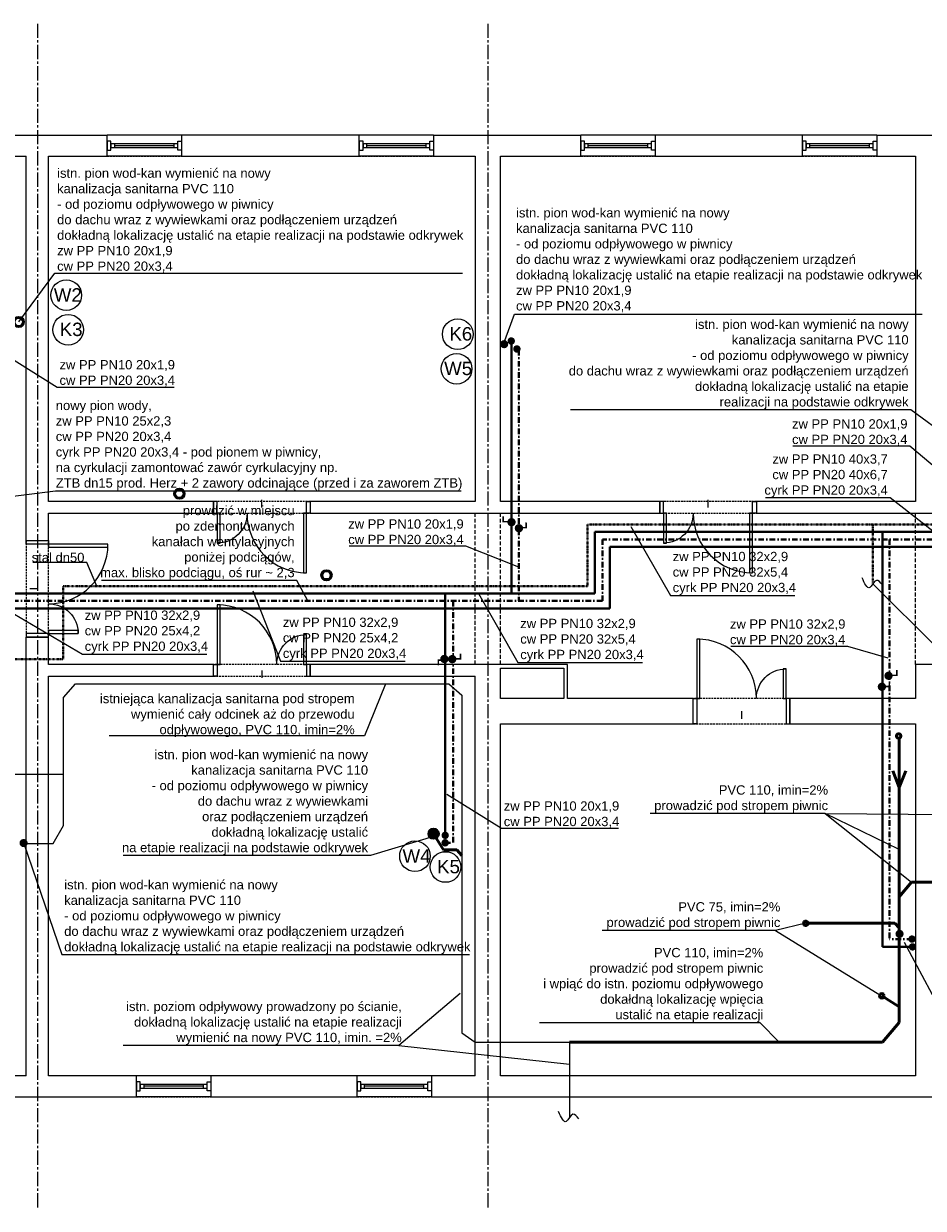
# Model space of a CAD drawing. Header units: millimetres. Extents: x -291747 to 77132, y 46721 to 203932.
# Tile 100 of 110: x 68027 to 69237, y 100539 to 102131. Entities that reach past the tile are written whole.
import ezdxf
from ezdxf.lldxf.tags import DXFTag

# ---------------------------------------------------------------- set-up
doc = ezdxf.new("R2010")
doc.units = ezdxf.units.MM
doc.header["$MEASUREMENT"] = 0
for name, pattern in [('DASHDOT', [1, 0.5, -0.25, 0, -0.25]), ('DIVIDE', [1.25, 0.5, -0.25, 0, -0.25, 0, -0.25]), ('xreff_LSN_szatnie_PW_rzuty_14$0$CENTER2', [28.575, 19.05, -3.175, 3.175, -3.175]), ('xreff_LSN_szatnie_PW_rzuty_14$0$DASHED', [19.05, 12.7, -6.35])]:
    doc.linetypes.add(name, pattern=pattern)
doc.layers.get('0').update_dxf_attribs({"lineweight": 9})
for name, color, linetype, lineweight in [('FL-xref', 250, 'Continuous', 9), ('FL_Ciepła_woda-do odbiorników', 1, 'DASHDOT', 40), ('FL_cyrk nowa', 6, 'CYRK', 40), ('FL_ks_nad posadzka', 12, 'Continuous', 50), ('FL_ks_pod stropem', 190, 'Continuous', 50), ('FL_opisy_kanaliza', 1, 'Continuous', 25), ('FL_opisy_woda', 7, 'Continuous', 25), ('FL_ppoż', 4, 'DIVIDE', 40), ('FL_Zimna_woda-do odbiorników', 5, 'SOLID', 40), ('Kanalizacja', 24, 'Continuous', 35), ('xreff_LSN_szatnie_PW_rzuty_14$0$A drzwi płytowe', 252, 'Continuous', 9), ('xreff_LSN_szatnie_PW_rzuty_14$0$A widok wyżej', 252, 'xreff_LSN_szatnie_PW_rzuty_14$0$DASHED', 9), ('xreff_LSN_szatnie_PW_rzuty_14$0$A-Glaz', 8, 'Continuous', 9), ('xreff_LSN_szatnie_PW_rzuty_14$0$A-Wall', 252, 'Continuous', 9), ('xreff_LSN_szatnie_PW_rzuty_14$0$S-Grid-Iden', 8, 'xreff_LSN_szatnie_PW_rzuty_14$0$CENTER2', 9)]:
    doc.layers.add(name, color=color, linetype=linetype, lineweight=lineweight)
doc.styles.add('$RECOVER_150828101252-21', font='txt')
doc.styles.get("Standard").update_dxf_attribs({"font": 'arial.ttf'})
doc.linetypes.add('CYRK', pattern='A,15,-4.6,["S",$RECOVER_150828101252-21,S=2.5,R=90,X=-0.8,Y=-1.3],-1', length=20.6)
tags = doc.linetypes.add('SOLID', pattern=[10, 10, 0]).pattern_tags.tags
tags[6:7] = [DXFTag(74, 4), DXFTag(75, 0), DXFTag(340, '0'), DXFTag(46, 0.0), DXFTag(50, 0.0), DXFTag(44, 0.0), DXFTag(45, 0.0)]
tags[4:5] = [DXFTag(74, 4), DXFTag(75, 0), DXFTag(340, '0'), DXFTag(46, 0.0), DXFTag(50, 0.0), DXFTag(44, 0.0), DXFTag(45, 0.0)]
doc.dimstyles.get("Standard").update_dxf_attribs({"dimtxt": 0.18, "dimasz": 0.18, "dimexe": 0.18, "dimexo": 0.0625, "dimgap": 0.09, "dimtad": 0, "dimtih": 1, "dimtoh": 1, "dimdec": 4, "dimzin": 0, "dimdsep": 46, "dimtxsty": 'Standard', "dimcen": 0.09, "dimadec": 0, "dimazin": 0, "dimtfac": 1, "dimtdec": 4, "dimtofl": 0, "dimtmove": 0, "dimatfit": 3, "dimfxl": 1, "dimtolj": 1, "dimtzin": 0, "dimarcsym": 0})

# ---------------------------------------------------------------- blocks, each defined once
blk = doc.blocks.new('xreff_LSN_szatnie_PW_rzuty_14$0$środek')
blk.add_line((0, 0), (0, -10))
blk = doc.blocks.new('xreff_LSN_szatnie_PW_rzuty_14')
at = {"layer": 'xreff_LSN_szatnie_PW_rzuty_14$0$A drzwi płytowe', "linetype": 'Continuous', "lineweight": 9, "ltscale": 0.2}
for points in [[(68287.7, 101489.2), (68282.7, 101489.2), (68282.7, 101473.2), (68287.7, 101473.2)], [(68407.7, 101489.2), (68412.7, 101489.2), (68412.7, 101473.2), (68407.7, 101473.2)], [(68887.7, 101489.2), (68882.7, 101489.2), (68882.7, 101473.2), (68887.7, 101473.2)], [(69007.7, 101489.2), (69012.7, 101489.2), (69012.7, 101473.2), (69007.7, 101473.2)], [(68030.7, 101431.7), (68030.7, 101436.7), (68060.7, 101436.7), (68060.7, 101431.7)], [(68030.7, 101311.7), (68030.7, 101306.7), (68060.7, 101306.7), (68060.7, 101311.7)], [(68287.7, 101254.2), (68282.7, 101254.2), (68282.7, 101270.2), (68287.7, 101270.2)], [(68407.7, 101254.2), (68412.7, 101254.2), (68412.7, 101270.2), (68407.7, 101270.2)], [(68932.7, 101190.2), (68927.7, 101190.2), (68927.7, 101224.2), (68932.7, 101224.2)], [(69052.7, 101190.2), (69057.7, 101190.2), (69057.7, 101224.2), (69052.7, 101224.2)]]:
    blk.add_lwpolyline(points, close=True, dxfattribs=at)
at = {"layer": 'xreff_LSN_szatnie_PW_rzuty_14$0$A drzwi płytowe', "linetype": 'Continuous', "lineweight": 9}
for points in [[(68287.7, 101433.2), (68291.7, 101433.2), (68291.7, 101473.2), (68287.7, 101473.2)], [(68407.7, 101473.2), (68403.7, 101473.2), (68403.7, 101393.2), (68407.7, 101393.2)], [(68887.7, 101433.2), (68891.7, 101433.2), (68891.7, 101473.2), (68887.7, 101473.2)], [(69007.7, 101473.2), (69003.7, 101473.2), (69003.7, 101393.2), (69007.7, 101393.2)], [(68060.7, 101431.7), (68060.7, 101427.7), (68140.7, 101427.7), (68140.7, 101431.7)], [(68287.7, 101270.2), (68291.7, 101270.2), (68291.7, 101350.2), (68287.7, 101350.2)], [(68100.7, 101311.7), (68100.7, 101315.7), (68060.7, 101315.7), (68060.7, 101311.7)], [(68407.7, 101310.2), (68403.7, 101310.2), (68403.7, 101270.2), (68407.7, 101270.2)], [(68932.7, 101224.2), (68936.7, 101224.2), (68936.7, 101304.2), (68932.7, 101304.2)], [(69052.7, 101264.2), (69048.7, 101264.2), (69048.7, 101224.2), (69052.7, 101224.2)]]:
    blk.add_lwpolyline(points, close=True, dxfattribs=at)
at = {"layer": 'xreff_LSN_szatnie_PW_rzuty_14$0$A drzwi płytowe', "linetype": 'Continuous', "lineweight": 9, "ltscale": 0.2, "extrusion": (0, 0, -1)}
for centre, start, end in [((-68287.7, 101473.2), 180, 270), ((-68887.7, 101473.2), 180, 270), ((-68060.7, 101311.7), 90, 180), ((-68407.7, 101270.2), 0, 90), ((-69052.7, 101224.2), 0, 90)]:
    blk.add_arc(centre, 40, start, end, dxfattribs=at)
at = {"layer": 'xreff_LSN_szatnie_PW_rzuty_14$0$A drzwi płytowe', "linetype": 'Continuous', "lineweight": 9, "ltscale": 0.2}
for centre, start, end in [((68407.7, 101473.2), 180, 270), ((69007.7, 101473.2), 180, 270), ((68060.7, 101431.7), 270, 0), ((68287.7, 101270.2), 0, 90), ((68932.7, 101224.2), 0, 90)]:
    blk.add_arc(centre, 80, start, end, dxfattribs=at)
at = {"layer": 'xreff_LSN_szatnie_PW_rzuty_14$0$A widok wyżej', "linetype": 'xreff_LSN_szatnie_PW_rzuty_14$0$DASHED', "lineweight": 9, "ltscale": 0.2}
for p, q in [((68239.7, 101981.2), (68139.7, 101981.2)), ((68578.7, 101981.2), (68478.7, 101981.2)), ((68876.7, 101981.2), (68776.7, 101981.2)), ((69174.7, 101981.2), (69074.7, 101981.2)), ((68139.7, 101953.2), (68239.7, 101953.2)), ((68478.7, 101953.2), (68578.7, 101953.2)), ((68776.7, 101953.2), (68876.7, 101953.2)), ((69074.7, 101953.2), (69174.7, 101953.2)), ((68412.7, 101489.2), (68282.7, 101489.2)), ((69012.7, 101489.2), (68882.7, 101489.2)), ((68282.7, 101473.2), (68412.7, 101473.2)), ((68882.7, 101473.2), (69012.7, 101473.2)), ((68030.7, 101436.7), (68030.7, 101306.7)), ((68060.7, 101306.7), (68060.7, 101436.7)), ((68412.7, 101270.2), (68282.7, 101270.2)), ((68282.7, 101254.2), (68412.7, 101254.2)), ((69057.7, 101224.2), (68927.7, 101224.2)), ((68927.7, 101190.2), (69057.7, 101190.2)), ((68279.2, 100717.2), (68179.2, 100717.2)), ((68575.7, 100717.2), (68475.7, 100717.2)), ((68179.2, 100689.2), (68279.2, 100689.2)), ((68475.7, 100689.2), (68575.7, 100689.2))]:
    blk.add_line(p, q, dxfattribs=at)
at = {"layer": 'xreff_LSN_szatnie_PW_rzuty_14$0$A widok wyżej', "ltscale": 0.4}
for points in [[(68634.7, 101270.2), (68634.7, 101473.2)], [(68668.7, 101270.2), (68668.7, 101473.2)], [(69226.7, 101270.2), (69226.7, 101473.2)]]:
    blk.add_lwpolyline(points, dxfattribs=at)
at = {"layer": 'xreff_LSN_szatnie_PW_rzuty_14$0$A-Glaz', "linetype": 'Continuous', "lineweight": 9}
for p, q in [((68239.7, 101981.2), (68139.7, 101981.2)), ((68149.7, 101964.7), (68149.7, 101969.7)), ((68229.7, 101964.7), (68229.7, 101969.7)), ((68578.7, 101981.2), (68478.7, 101981.2)), ((68488.7, 101964.7), (68488.7, 101969.7)), ((68568.7, 101964.7), (68568.7, 101969.7)), ((68876.7, 101981.2), (68776.7, 101981.2)), ((68786.7, 101964.7), (68786.7, 101969.7)), ((68866.7, 101964.7), (68866.7, 101969.7)), ((69174.7, 101981.2), (69074.7, 101981.2)), ((69084.7, 101964.7), (69084.7, 101969.7)), ((69164.7, 101964.7), (69164.7, 101969.7)), ((68239.7, 101953.2), (68139.7, 101953.2)), ((68229.7, 101967.2), (68149.7, 101967.2)), ((68578.7, 101953.2), (68478.7, 101953.2)), ((68568.7, 101967.2), (68488.7, 101967.2)), ((68876.7, 101953.2), (68776.7, 101953.2)), ((68866.7, 101967.2), (68786.7, 101967.2)), ((69174.7, 101953.2), (69074.7, 101953.2)), ((69164.7, 101967.2), (69084.7, 101967.2)), ((68279.2, 100717.2), (68179.2, 100717.2)), ((68575.7, 100717.2), (68475.7, 100717.2)), ((68189.2, 100700.7), (68189.2, 100705.7)), ((68269.2, 100703.2), (68189.2, 100703.2)), ((68269.2, 100700.7), (68269.2, 100705.7)), ((68485.7, 100700.7), (68485.7, 100705.7)), ((68565.7, 100703.2), (68485.7, 100703.2)), ((68565.7, 100700.7), (68565.7, 100705.7)), ((68279.2, 100689.2), (68179.2, 100689.2)), ((68575.7, 100689.2), (68475.7, 100689.2))]:
    blk.add_line(p, q, dxfattribs=at)
for points in [[(68144.7, 101973.2), (68139.7, 101973.2), (68139.7, 101961.2), (68144.7, 101961.2)], [(68234.7, 101964.7), (68234.7, 101969.7), (68144.7, 101969.7), (68144.7, 101964.7)], [(68234.7, 101973.2), (68239.7, 101973.2), (68239.7, 101961.2), (68234.7, 101961.2)], [(68483.7, 101973.2), (68478.7, 101973.2), (68478.7, 101961.2), (68483.7, 101961.2)], [(68573.7, 101964.7), (68573.7, 101969.7), (68483.7, 101969.7), (68483.7, 101964.7)], [(68573.7, 101973.2), (68578.7, 101973.2), (68578.7, 101961.2), (68573.7, 101961.2)], [(68781.7, 101973.2), (68776.7, 101973.2), (68776.7, 101961.2), (68781.7, 101961.2)], [(68871.7, 101964.7), (68871.7, 101969.7), (68781.7, 101969.7), (68781.7, 101964.7)], [(68871.7, 101973.2), (68876.7, 101973.2), (68876.7, 101961.2), (68871.7, 101961.2)], [(69079.7, 101973.2), (69074.7, 101973.2), (69074.7, 101961.2), (69079.7, 101961.2)], [(69169.7, 101964.7), (69169.7, 101969.7), (69079.7, 101969.7), (69079.7, 101964.7)], [(69169.7, 101973.2), (69174.7, 101973.2), (69174.7, 101961.2), (69169.7, 101961.2)], [(68184.2, 100709.2), (68179.2, 100709.2), (68179.2, 100697.2), (68184.2, 100697.2)], [(68274.2, 100700.7), (68274.2, 100705.7), (68184.2, 100705.7), (68184.2, 100700.7)], [(68274.2, 100709.2), (68279.2, 100709.2), (68279.2, 100697.2), (68274.2, 100697.2)], [(68480.7, 100709.2), (68475.7, 100709.2), (68475.7, 100697.2), (68480.7, 100697.2)], [(68570.7, 100700.7), (68570.7, 100705.7), (68480.7, 100705.7), (68480.7, 100700.7)], [(68570.7, 100709.2), (68575.7, 100709.2), (68575.7, 100697.2), (68570.7, 100697.2)]]:
    blk.add_lwpolyline(points, close=True, dxfattribs=at)
at = {"layer": 'xreff_LSN_szatnie_PW_rzuty_14$0$A-Wall', "linetype": 'Continuous', "lineweight": 25}
for p, q in [((67933.7, 101981.2), (68139.7, 101981.2)), ((68139.7, 101953.2), (68139.7, 101981.2)), ((68478.7, 101981.2), (68239.7, 101981.2)), ((68239.7, 101981.2), (68239.7, 101953.2)), ((68478.7, 101953.2), (68478.7, 101981.2)), ((68578.7, 101981.2), (68776.7, 101981.2)), ((68578.7, 101981.2), (68578.7, 101953.2)), ((68776.7, 101953.2), (68776.7, 101981.2)), ((69074.7, 101981.2), (68876.7, 101981.2)), ((68876.7, 101981.2), (68876.7, 101953.2)), ((69074.7, 101953.2), (69074.7, 101981.2)), ((69174.7, 101981.2), (69355.7, 101981.2)), ((69174.7, 101981.2), (69174.7, 101953.2)), ((67933.7, 101953.2), (68030.7, 101953.2)), ((68030.7, 101436.7), (68030.7, 101953.2)), ((68060.7, 101953.2), (68139.7, 101953.2)), ((68060.7, 101489.2), (68060.7, 101953.2)), ((68239.7, 101953.2), (68478.7, 101953.2)), ((68578.7, 101953.2), (68634.7, 101953.2)), ((68634.7, 101953.2), (68634.7, 101489.2)), ((68668.7, 101953.2), (68776.7, 101953.2)), ((68668.7, 101489.2), (68668.7, 101953.2)), ((68876.7, 101953.2), (69074.7, 101953.2)), ((69174.7, 101953.2), (69226.7, 101953.2)), ((69226.7, 101953.2), (69226.7, 101489.2)), ((68282.7, 101489.2), (68060.7, 101489.2)), ((68282.7, 101473.2), (68282.7, 101489.2)), ((68634.7, 101489.2), (68412.7, 101489.2)), ((68412.7, 101489.2), (68412.7, 101473.2)), ((68882.7, 101489.2), (68668.7, 101489.2)), ((68882.7, 101473.2), (68882.7, 101489.2)), ((69226.7, 101489.2), (69012.7, 101489.2)), ((69012.7, 101489.2), (69012.7, 101473.2)), ((68060.7, 101473.2), (68282.7, 101473.2)), ((68060.7, 101436.7), (68060.7, 101473.2)), ((68412.7, 101473.2), (68882.7, 101473.2)), ((69012.7, 101473.2), (69503.2, 101473.2)), ((68030.7, 101436.7), (68060.7, 101436.7)), ((68060.7, 101306.7), (68030.7, 101306.7)), ((68030.7, 100717.2), (68030.7, 101306.7)), ((68060.7, 101270.2), (68060.7, 101306.7)), ((68282.7, 101270.2), (68060.7, 101270.2)), ((68282.7, 101254.2), (68282.7, 101270.2)), ((68668.7, 101270.2), (68412.7, 101270.2)), ((68412.7, 101270.2), (68412.7, 101254.2)), ((68758.7, 101270.2), (68668.7, 101270.2)), ((68758.7, 101224.2), (68758.7, 101270.2)), ((69226.7, 101270.2), (69226.7, 101224.2)), ((69503.2, 101270.2), (69226.7, 101270.2)), ((68060.7, 100717.2), (68060.7, 101254.2)), ((68060.7, 101254.2), (68282.7, 101254.2)), ((68412.7, 101254.2), (68634.7, 101254.2)), ((68634.7, 100717.2), (68634.7, 101254.2)), ((68668.7, 101224.2), (68668.7, 101265.2)), ((68668.7, 101265.2), (68753.7, 101265.2)), ((68753.7, 101265.2), (68753.7, 101224.2)), ((68753.7, 101224.2), (68668.7, 101224.2)), ((68927.7, 101224.2), (68758.7, 101224.2)), ((68927.7, 101190.2), (68927.7, 101224.2)), ((69057.7, 101224.2), (69057.7, 101190.2)), ((69226.7, 101224.2), (69057.7, 101224.2)), ((68668.7, 100717.2), (68668.7, 101190.2)), ((68668.7, 101190.2), (68927.7, 101190.2)), ((69057.7, 101190.2), (69226.7, 101190.2)), ((69226.7, 101190.2), (69226.7, 100717.2)), ((68030.7, 100717.2), (67978.7, 100717.2)), ((68179.2, 100717.2), (68060.7, 100717.2)), ((68179.2, 100689.2), (68179.2, 100717.2)), ((68279.2, 100717.2), (68279.2, 100689.2)), ((68475.7, 100717.2), (68279.2, 100717.2)), ((68475.7, 100689.2), (68475.7, 100717.2)), ((68575.7, 100717.2), (68575.7, 100689.2)), ((68634.7, 100717.2), (68575.7, 100717.2)), ((69226.7, 100717.2), (68668.7, 100717.2)), ((67978.7, 100689.2), (68179.2, 100689.2)), ((68279.2, 100689.2), (68475.7, 100689.2)), ((68575.7, 100689.2), (69226.7, 100689.2)), ((69226.7, 100689.2), (69344.7, 100689.2))]:
    blk.add_line(p, q, dxfattribs=at)
at = {"layer": 'xreff_LSN_szatnie_PW_rzuty_14$0$S-Grid-Iden'}
for points in [[(68045.7, 102131.2), (68045.7, 100539.2)], [(68651.7, 102131.2), (68651.7, 100539.2)]]:
    blk.add_lwpolyline(points, dxfattribs=at)
at = {"layer": 'xreff_LSN_szatnie_PW_rzuty_14$0$A drzwi płytowe', "linetype": 'Continuous', "lineweight": 9, "ltscale": 0.2}
for p, rotation in [((68347.7, 101481.2), 180), ((68947.7, 101481.2), 180), ((68045.7, 101371.7), 270)]:
    blk.add_blockref('xreff_LSN_szatnie_PW_rzuty_14$0$środek', p, dxfattribs=dict(at, rotation=rotation))
for p in [(68347.7, 101262.2), (68992.7, 101207.2)]:
    blk.add_blockref('xreff_LSN_szatnie_PW_rzuty_14$0$środek', p, dxfattribs=at)
blk = doc.blocks.new('pion ks')
at = {"layer": 'Kanalizacja'}
for radius in [70, 55]:
    blk.add_circle((44913, -92263), radius, dxfattribs=at)
blk = doc.blocks.new('A$C69789441')
at = {"layer": 'Kanalizacja'}
for p in [(-39323, 102395), (-37163, 100087), (-35184, 98991), (-33744, 95517)]:
    blk.add_blockref('pion ks', p, dxfattribs=at)

msp = doc.modelspace()

# ---------------------------------------------------------------- block references
at = {"layer": 'FL-xref'}
msp.add_blockref('xreff_LSN_szatnie_PW_rzuty_14', (0, 0), dxfattribs=at)

# ---------------------------------------------------------------- next in the draw order: hatches: boundary and pattern name
at = {"layer": 'FL_Ciepła_woda-do odbiorników', "ltscale": 15}
for points in [[(68691.1, 101699.1, 1), (68690.3, 101689.1, 1)], [(68693.4, 101447.5, -1), (68693.4, 101458.8, -1)], [(68603.7, 101271.6, -1), (68603.7, 101282.9, -1)], [(69190.5, 101249.3, -1), (69190.5, 101260.5, -1)], [(68593.8, 101025.4, 1), (68594.6, 101035.4, 1)], [(69222.5, 100906, 1), (69221.7, 100896, 1)]]:
    msp.add_hatch(color=256, dxfattribs=at).paths.add_polyline_path(points)
at = {"layer": 'FL_ks_nad posadzka'}
for points in [[(68673.5, 101706, 1), (68673.5, 101695, 1)], [(68579.6, 101049, 1), (68579.6, 101038, 1)], [(68027.2, 101035.6, 1), (68027.2, 101024.6, 1)], [(69205.3, 100913.5, 1), (69205.3, 100902.5, 1)]]:
    msp.add_hatch(color=256, dxfattribs=at).paths.add_polyline_path(points)
at = {"layer": 'FL_Zimna_woda-do odbiorników'}
for points in [[(68683.4, 101709.8, 1), (68682.7, 101699.8, 1)], [(68683.4, 101455.7, 1), (68683.4, 101467, 1)], [(68587.5, 101277.5, -1), (68598.8, 101277.5, -1)], [(69175.9, 101240.1, -1), (69187.2, 101240.1, -1)], [(68593.8, 101035.5, 1), (68594.6, 101045.4, 1)], [(69223.1, 100895.5, 1), (69222.3, 100885.6, 1)]]:
    msp.add_hatch(color=256, dxfattribs=at).paths.add_polyline_path(points)

# ---------------------------------------------------------------- next in the draw order: linework, layer by layer
at = {"layer": 'FL_Ciepła_woda-do odbiorników', "ltscale": 15}
for p, q in [((68693.4, 101693), (68693.4, 101355.4)), ((68805.6, 101438.2), (68805.6, 101355.4)), ((69415.5, 101438.2), (68805.6, 101438.2)), ((69191.8, 101438.2), (69191.8, 100901)), ((68805.6, 101355.4), (67952.4, 101355.4)), ((68605, 101355.4), (68605, 101030.5)), ((68594, 101030.5), (68605, 101030.5)), ((69222.5, 100901), (69191.8, 100901))]:
    msp.add_line(p, q, dxfattribs=at)
at = {"layer": 'FL_Ciepła_woda-do odbiorników', "ltscale": 15, "const_width": 2}
for points in [[(68692.1, 101453.6), (68703.2, 101454), (68703, 101461.1)], [(68603.7, 101277.7), (68614.8, 101277.7), (68614.8, 101284.8)], [(69190.5, 101255.4), (69201.6, 101255.4), (69201.6, 101262.5)]]:
    msp.add_lwpolyline(points, dxfattribs=at)
at = {"layer": 'FL_cyrk nowa', "ltscale": 3}
for p, q in [((68815.6, 101428.2), (68815.6, 101345.4)), ((69405.5, 101428.2), (68815.6, 101428.2)), ((68815.6, 101345.4), (67962.4, 101345.4))]:
    msp.add_line(p, q, dxfattribs=at)
at = {"layer": 'FL_ks_pod stropem', "lineweight": 25}
for p, q in [((68081, 101225.5), (68097, 101244)), ((68097, 101244), (68599, 101244)), ((68599, 101244), (68616.5, 101229)), ((68081, 101053.5), (68081, 101225.5)), ((68616.5, 101229), (68616.5, 100775)), ((68067, 101029.7), (68081, 101053.5)), ((68027.4, 101029.7), (68067, 101029.7)), ((68616.5, 100775), (68634.7, 100762.5)), ((68634.7, 100762.5), (68761.3, 100762.5)), ((68704, 100762.5), (68745.5, 100762.5)), ((68761.3, 100762.5), (68761.3, 100661))]:
    msp.add_line(p, q, dxfattribs=at)
at = {"layer": 'FL_ks_pod stropem'}
for p, q in [((69204.6, 101171), (69204.6, 100788.8)), ((69204.6, 101104.9), (69196.3, 101127)), ((69204.6, 101104.9), (69213.9, 101127.1)), ((68578.6, 101042.6), (68592, 101021)), ((68592, 101021), (68610, 101021)), ((68610, 101021), (68616.5, 101013.5)), ((69221.5, 100977.6), (69204.6, 100958)), ((69275.5, 100977.6), (69221.5, 100977.6)), ((69079.2, 100922.2), (69199, 100922.2)), ((69199, 100922.2), (69204.6, 100916)), ((69181.5, 100824.7), (69204.6, 100810)), ((69182.5, 100762.5), (69204.6, 100788.8)), ((68761.3, 100762.5), (69182.5, 100762.5))]:
    msp.add_line(p, q, dxfattribs=at)
at = {"layer": 'FL_ks_pod stropem', "lineweight": 15}
msp.add_line((67499.7, 101122.7), (68081, 101122.7), dxfattribs=at)
at = {"layer": 'FL_ks_pod stropem'}
for centre in [(69204.1, 101174), (69079.2, 100922.2), (69181.5, 100824.7)]:
    msp.add_circle(centre, 3, dxfattribs=at)
at = {"layer": 'FL_opisy_kanaliza'}
for centre in [(68087.1, 101719.9), (68611.1, 101713.9), (68594.6, 100997.9)]:
    msp.add_circle(centre, 20.6, dxfattribs=at)
at = {"layer": 'FL_opisy_woda'}
for p, q in [((69105.3, 101069.6), (69292.6, 101068.3)), ((69105.3, 101069.6), (69221.5, 100977.6)), ((69038.5, 100912.5), (69178.9, 100826.3)), ((68531.8, 100757.8), (68761.3, 100733))]:
    msp.add_line(p, q, dxfattribs=at)
for centre in [(68084.6, 101766.4), (68609.6, 101667.4), (68553.6, 101012.4)]:
    msp.add_circle(centre, 20.6, dxfattribs=at)
for points in [[(69182.2, 101377), (69174.2, 101383.1), (69165.2, 101373.4), (69154.9, 101386.6)], [(68774, 100659.5), (68766, 100665.6), (68757.1, 100655.9), (68746.7, 100669.1)]]:
    msp.add_spline(points, degree=3, dxfattribs=at)
at = {"layer": 'FL_ppoż'}
for p, q in [((70378.8, 101458.2), (68785.6, 101458.2)), ((68785.6, 101458.2), (68785.6, 101375.4)), ((69169.5, 101378.5), (69169.5, 101458.2)), ((68785.6, 101375.4), (68080.5, 101375.4)), ((68080.5, 101277), (68080.5, 101375.4)), ((67978, 101277), (68080.5, 101277))]:
    msp.add_line(p, q, dxfattribs=at)
at = {"layer": 'FL_Zimna_woda-do odbiorników'}
for p, q in [((68683.4, 101704.7), (68683.4, 101365.4)), ((68795.6, 101448.2), (68795.6, 101365.4)), ((69425.5, 101448.2), (68795.6, 101448.2)), ((69182.4, 101448.2), (69182.4, 100890.4)), ((68795.6, 101365.4), (67942.4, 101365.4)), ((68594, 101365.4), (68594, 101039.2)), ((69223.4, 100890.4), (69182.4, 100890.4))]:
    msp.add_line(p, q, dxfattribs=at)
at = {"layer": 'FL_Zimna_woda-do odbiorników', "const_width": 2}
for points in [[(68683.4, 101461.9), (68672.2, 101461.9), (68672.2, 101469)], [(68596.1, 101275.9), (68584.9, 101275.9), (68584.9, 101268.8)], [(69180.4, 101240.4), (69191.5, 101240.4), (69191.5, 101247.5)]]:
    msp.add_lwpolyline(points, dxfattribs=at)

# ---------------------------------------------------------------- next in the draw order: block references
at = {"layer": 'FL_ppoż', "xscale": 0.1, "yscale": 0.1, "zscale": 0.1}
msp.add_blockref('A$C69789441', (67461.7, 100717.2), dxfattribs=at)

# ---------------------------------------------------------------- next in the draw order: texts
at = {"insert": (68109, 101407.5), "char_height": 12.5, "attachment_point": 9}
msp.add_mtext('stal dn50', dxfattribs=at)
at = {"layer": 'FL_opisy_kanaliza', "char_height": 18, "attachment_point": 7}
for s, insert in [('K3', (68075.8, 101711.2)), ('K6', (68599.8, 101705.2)), ('K5', (68583.3, 100989.2))]:
    msp.add_mtext(s, dxfattribs=dict(at, insert=insert))
at = {"layer": 'FL_opisy_woda'}
for s, insert, char_height, attachment_point in [('istn. pion wod-kan wymienić na nowy\\Pkanalizacja sanitarna PVC 110 \\P- od poziomu odpływowego w piwnicy\\Pdo dachu wraz z wywiewkami oraz podłączeniem urządzeń\\Pdokładną lokalizację ustalić na etapie realizacji na podstawie odkrywek\\Pzw PP PN10 20x1,9\\Pcw PP PN20 20x3,4', (68072.3, 101796.8), 12.5, 7), ('istn. pion wod-kan wymienić na nowy\\Pkanalizacja sanitarna PVC 110 \\P- od poziomu odpływowego w piwnicy\\Pdo dachu wraz z wywiewkami oraz podłączeniem urządzeń\\Pdokładną lokalizację ustalić na etapie realizacji na podstawie odkrywek\\Pzw PP PN10 20x1,9\\Pcw PP PN20 20x3,4', (68689.5, 101743.5), 12.5, 7), ('W2', (68067.8, 101757.7), 18, 7), ('istn. pion wod-kan wymienić na nowy\\Pkanalizacja sanitarna PVC 110 \\P- od poziomu odpływowego w piwnicy\\Pdo dachu wraz z wywiewkami oraz podłączeniem urządzeń\\Pdokładną lokalizację ustalić na etapie \\Prealizacji na podstawie odkrywek\\P', (69217.5, 101613), 12.5, 9), ('W5', (68592.8, 101658.7), 18, 7), ('\\Pzw PP PN10 20x1,9\\Pcw PP PN20 20x3,4', (68075.5, 101643.5), 12.5, 7), ('nowy pion wody, \\Pzw PP PN10 25x2,3\\Pcw PP PN20 20x3,4\\Pcyrk PP PN20 20x3,4 - pod pionem w piwnicy, \\Pna cyrkulacji zamontować zawór cyrkulacyjny np.\\PZTB dn15 prod. Herz + 2 zawory odcinające (przed i za zaworem ZTB)', (68070.5, 101504), 12.5, 7), ('\\Pzw PP PN10 20x1,9\\Pcw PP PN20 20x3,4', (69216, 101564), 12.5, 9), (' \\Pzw PP PN10 40x3,7\\Pcw PP PN20 40x6,7\\Pcyrk PP PN20 20x3,4 ', (69189.5, 101494.5), 12.5, 9), ('prowdzić w miejscu \\Ppo zdemontowanych \\Pkanałach wentylacyjnych\\Pponiżej podciągów, \\Pmax. blisko podciągu, oś rur ~ 2,3', (68391.7, 101383.6), 12.5, 9), ('\\Pzw PP PN10 20x1,9\\Pcw PP PN20 20x3,4', (68619.1, 101429.5), 12.5, 9), (' \\Pzw PP PN10 32x2,9\\Pcw PP PN20 32x5,4\\Pcyrk PP PN20 20x3,4 ', (68900.2, 101363.5), 12.5, 7), (' \\Pzw PP PN10 32x2,9\\Pcw PP PN20 25x4,2\\Pcyrk PP PN20 20x3,4 ', (68109.4, 101284.6), 12.5, 7), (' \\Pzw PP PN10 32x2,9\\Pcw PP PN20 25x4,2\\Pcyrk PP PN20 20x3,4 ', (68375.9, 101275.1), 12.5, 7), (' \\Pzw PP PN10 32x2,9\\Pcw PP PN20 32x5,4\\Pcyrk PP PN20 20x3,4 ', (68695.2, 101273.5), 12.5, 7), ('\\P\\Pzw PP PN10 32x2,9\\Pcw PP PN20 20x3,4', (69132.5, 101295), 12.5, 9), ('istniejąca kanalizacja sanitarna pod stropem\\Pwymienić cały odcinek aż do przewodu \\Podpływowego, PVC 110, imin=2%\\P', (68472.5, 101172.6), 12.5, 9), ('istn. pion wod-kan wymienić na nowy\\Pkanalizacja sanitarna PVC 110 \\P- od poziomu odpływowego w piwnicy\\Pdo dachu wraz z wywiewkami \\Poraz podłączeniem urządzeń\\Pdokładną lokalizację ustalić \\Pna etapie realizacji na podstawie odkrywek\\P', (68490.5, 101014), 12.5, 9), ('\\PPVC 110, imin=2%\\Pprowadzić pod stropem piwnic \\P', (69109.2, 101070.6), 12.5, 9), ('\\Pzw PP PN10 20x1,9\\Pcw PP PN20 20x3,4', (68673, 101050.5), 12.5, 7), ('W4', (68536.8, 101003.7), 18, 7), ('istn. pion wod-kan wymienić na nowy\\Pkanalizacja sanitarna PVC 110 \\P- od poziomu odpływowego w piwnicy\\Pdo dachu wraz z wywiewkami oraz podłączeniem urządzeń\\Pdokładną lokalizację ustalić na etapie realizacji na podstawie odkrywek\\P', (68081.8, 100880.7), 12.5, 7), ('\\PPVC 75, imin=2%\\Pprowadzić pod stropem piwnic  ', (69045, 100913.5), 12.5, 9), ('\\PPVC 110, imin=2%\\Pprowadzić pod stropem piwnic \\Pi wpiąć do istn. poziomu odpływowego\\Pdokałdną lokalizację wpięcia \\Pustalić na etapie realizacji ', (69022, 100789.5), 12.5, 9), ('istn. poziom odpływowy prowadzony po ścianie, \\Pdokładną lokalizację ustalić na etapie realizacji\\Pwymienić na nowy PVC 110, imin. =2%', (68535.8, 100758.8), 12.5, 9)]:
    msp.add_mtext(s, dxfattribs=dict(at, insert=insert, char_height=char_height, attachment_point=attachment_point))

# ---------------------------------------------------------------- next in the draw order: leaders
at = {"annotation_type": 0, "has_hookline": 1, "hookline_direction": 1, "text_width": 69.4}
msp.add_leader([(68125.5, 101375.4), (68112.1, 101406.9), (68109.6, 101406.9)], dimstyle='Standard', override={"dimtxt": 2.5, "dimasz": 2.5, "dimexe": 1.25, "dimexo": 0.625, "dimgap": 0.625, "dimtad": 1, "dimtih": 0, "dimtoh": 0, "dimdec": 2, "dimzin": 8, "dimdsep": 44, "dimcen": 2.5, "dimtdec": 2, "dimtofl": 1, "dimldrblk": 'None', "dimtolj": 0, "dimtzin": 8}, dxfattribs=at)
at = {"layer": 'FL_opisy_woda', "annotation_type": 0, "has_hookline": 1}
for points, hookline_direction, text_width in [([(68020.7, 101730.4), (68069.1, 101796.1), (68071.6, 101796.1)], 0, 545.3), ([(68671.2, 101697.1), (68687.3, 101741), (68689.8, 101741)], 0, 545.3), ([(67998.9, 101689), (68072.4, 101642.9), (68074.9, 101642.9)], 0, 154.1), ([(69291.6, 101559.7), (69220.6, 101612.4), (69218.1, 101612.4)], 1, 454.9), ([(69304.9, 101491), (69219.1, 101563.4), (69216.6, 101563.4)], 1, 154.1), ([(67678, 101454.5), (68069.9, 101503.4)], 0, 545.4), ([(69264.5, 101438.2), (69192.6, 101493.9), (69190.1, 101493.9)], 1, 164.3), ([(68843.9, 101455.3), (68897.1, 101362.9), (68899.6, 101362.9)], 0, 164.3), ([(68693.4, 101401), (68622.2, 101428.9), (68619.7, 101428.9)], 1, 154.1), ([(68409.7, 101355.4), (68394.7, 101383), (68392.2, 101383)], 1, 259.4), ([(67967.5, 101365.4), (68106.3, 101283.9), (68108.8, 101283.9)], 0, 164.3), ([(68335.5, 101368.9), (68372.8, 101274.4), (68375.3, 101274.4)], 0, 164.3), ([(68638.9, 101365.3), (68692.1, 101272.9), (68694.6, 101272.9)], 0, 164.3), ([(69169.5, 101378.5), (69256.1, 101292.4), (69258.6, 101292.4)], 0, 148.6), ([(69189.9, 101278.5), (69135.6, 101294.4), (69133.1, 101294.4)], 1, 154.1), ([(68513.5, 101242.7), (68485.5, 101174), (68483, 101174)], 1, 340), ([(68596.4, 101096), (68669.9, 101049.9), (68672.4, 101049.9)], 0, 154.1), ([(69204.6, 101021.5), (69105.3, 101069.6), (69102.8, 101069.6)], 1, 232.4), ([(68027.4, 101029.7), (68078.7, 100880.1), (68081.2, 100880.1)], 0, 545.3), ([(68582.9, 101040.2), (68493.6, 101013.4), (68491.1, 101013.4)], 1, 329.5), ([(69079.2, 100922.2), (69038.5, 100912.5)], 1, 232.4), ([(69211.5, 100897), (69297.9, 100735.1), (69300.4, 100735.1)], 0, 471.6), ([(68614.5, 100828), (68531.8, 100757.8), (68529.3, 100757.8)], 1, 367.7), ([(69043.5, 100762.5), (69018, 100788.5), (69015.5, 100788.5)], 1, 293.9)]:
    msp.add_leader(points, dimstyle='Standard', override={"dimtxt": 2.5, "dimasz": 2.5, "dimexe": 1.25, "dimexo": 0.625, "dimgap": 0.625, "dimtad": 1, "dimtih": 0, "dimtoh": 0, "dimdec": 2, "dimzin": 8, "dimdsep": 44, "dimcen": 2.5, "dimtdec": 2, "dimtofl": 1, "dimldrblk": 'None', "dimtolj": 0, "dimtzin": 8}, dxfattribs=dict(at, hookline_direction=hookline_direction, text_width=text_width))

doc.saveas('drawing.dxf')
